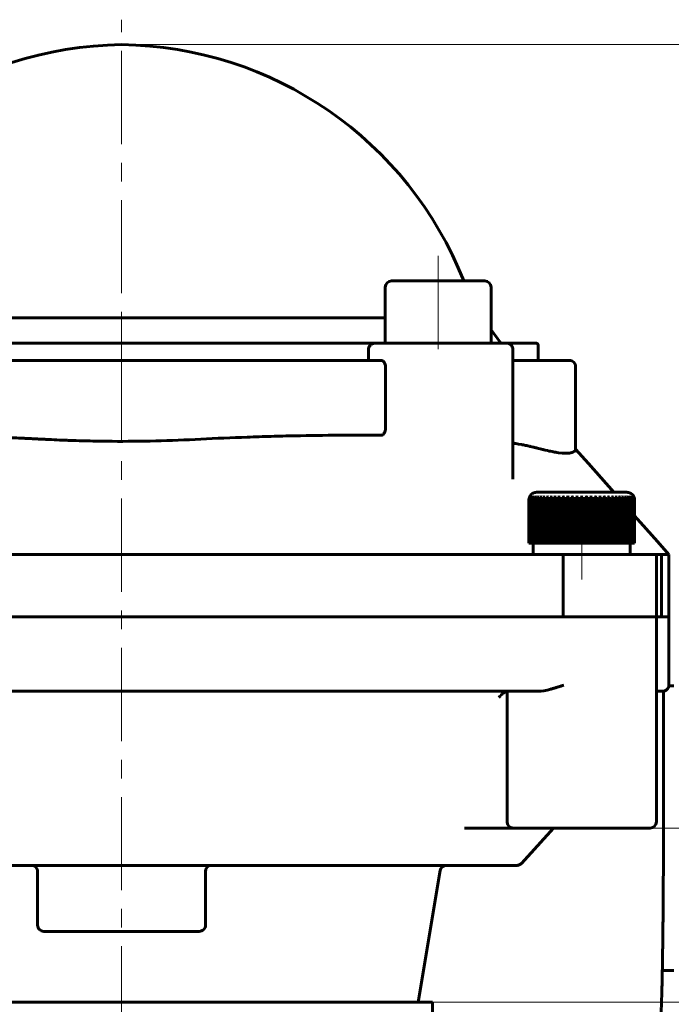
# Model space of a CAD drawing. Header units: millimetres. Extents: x 0 to 841, y 0 to 594.
# Tile 15 of 17: x 537 to 589, y 275 to 354. Entities that reach past the tile are written whole.
import ezdxf

# ---------------------------------------------------------------- set-up
doc = ezdxf.new("R2010")
doc.units = ezdxf.units.MM
for name, pattern in [('K5LT_AXLED', [12, 7.5, -1.5, 1.5, -1.5]), ('K5LT_BASIC', [0]), ('K5LT_THIN', [0])]:
    doc.linetypes.add(name, pattern=pattern)
doc.layers.add('Системный слой', color=7, linetype='Continuous')
doc.layers.add('Системный слой (1)', color=251, linetype='Continuous', true_color=0x6c6c6c)
doc.styles.add('KDIMTEXTSTYLE', font='txt', dxfattribs={"width": 0.96, "oblique": 15, "height": 5})
doc.styles.add('KTEXTSTYLE', font='txt', dxfattribs={"width": 0.96, "height": 5})
doc.dimstyles.new('KDIMSTYLE (1.00)', dxfattribs={"dimtxt": 5, "dimasz": 1, "dimexe": 2, "dimexo": 0, "dimgap": 1, "dimtad": 1, "dimtxsty": 'KDIMTEXTSTYLE', "dimsah": 1, "dimcen": 0, "dimdle": 1, "dimadec": 0, "dimazin": 0, "dimtfac": 0.667, "dimtmove": 0, "dimatfit": 3, "dimfxl": 1, "dimtvp": 1, "dimtolj": 1, "dimtzin": 0, "dimarcsym": 0})

# ---------------------------------------------------------------- blocks, each defined once
blk = doc.blocks.new('U83')
at = {"layer": 'Системный слой (1)', "color": 143, "linetype": 'K5LT_BASIC', "lineweight": 60, "true_color": 0x33acca}
for p, q in [((574.193, 289.206), (574.192, 289.206)), ((574.192, 289.206), (574.192, 289.206)), ((574.194, 289.206), (574.193, 289.206))]:
    blk.add_line(p, q, dxfattribs=at)
blk = doc.blocks.new('U84')
at = {"layer": 'Системный слой (1)', "color": 143, "linetype": 'K5LT_BASIC', "lineweight": 60, "true_color": 0x33acca}
for p, q in [((575.969, 300.044), (575.964, 300.041)), ((575.971, 300.046), (575.969, 300.044)), ((575.972, 300.047), (575.971, 300.046)), ((575.973, 300.047), (575.972, 300.047)), ((575.986, 300.056), (575.973, 300.047)), ((575.993, 300.062), (575.986, 300.056)), ((575.997, 300.065), (575.993, 300.062)), ((575.999, 300.066), (575.997, 300.065)), ((576, 300.067), (575.999, 300.066)), ((576.028, 300.086), (576, 300.067)), ((576.043, 300.095), (576.028, 300.086)), ((576.05, 300.099), (576.043, 300.095)), ((576.053, 300.102), (576.05, 300.099)), ((576.055, 300.103), (576.053, 300.102)), ((576.072, 300.113), (576.055, 300.103)), ((576.117, 300.138), (576.072, 300.113)), ((576.139, 300.149), (576.117, 300.138)), ((576.15, 300.155), (576.139, 300.149)), ((576.155, 300.157), (576.15, 300.155)), ((576.158, 300.158), (576.155, 300.157)), ((576.297, 300.203), (576.158, 300.158)), ((575.7, 299.791), (575.633, 299.706)), ((575.74, 299.836), (575.7, 299.791)), ((575.757, 299.855), (575.74, 299.836)), ((575.765, 299.864), (575.757, 299.855)), ((575.769, 299.867), (575.765, 299.864)), ((575.771, 299.869), (575.769, 299.867)), ((575.772, 299.87), (575.771, 299.869)), ((575.773, 299.871), (575.772, 299.87)), ((575.774, 299.872), (575.773, 299.871)), ((575.775, 299.873), (575.774, 299.872)), ((575.776, 299.874), (575.775, 299.874)), ((575.775, 299.874), (575.775, 299.873)), ((575.777, 299.875), (575.776, 299.875)), ((575.776, 299.875), (575.776, 299.875)), ((575.776, 299.875), (575.776, 299.875)), ((575.776, 299.875), (575.776, 299.874)), ((575.776, 299.874), (575.776, 299.874)), ((575.778, 299.876), (575.777, 299.876)), ((575.777, 299.876), (575.777, 299.875)), ((575.779, 299.878), (575.778, 299.877)), ((575.778, 299.877), (575.778, 299.877)), ((575.778, 299.877), (575.778, 299.876)), ((575.782, 299.88), (575.779, 299.878)), ((575.783, 299.882), (575.782, 299.88)), ((575.784, 299.883), (575.783, 299.882)), ((575.783, 299.882), (575.783, 299.882)), ((575.788, 299.886), (575.784, 299.883)), ((575.791, 299.89), (575.788, 299.886)), ((575.793, 299.892), (575.791, 299.89)), ((575.794, 299.893), (575.793, 299.892)), ((575.795, 299.894), (575.794, 299.893)), ((575.805, 299.903), (575.795, 299.894)), ((575.811, 299.91), (575.805, 299.903)), ((575.814, 299.913), (575.811, 299.91)), ((575.816, 299.914), (575.814, 299.913)), ((575.817, 299.915), (575.816, 299.914)), ((575.839, 299.936), (575.817, 299.915)), ((575.85, 299.946), (575.839, 299.936)), ((575.856, 299.952), (575.85, 299.946)), ((575.859, 299.954), (575.856, 299.952)), ((575.86, 299.955), (575.859, 299.954)), ((575.88, 299.973), (575.86, 299.955)), ((575.913, 300.001), (575.88, 299.973)), ((575.929, 300.013), (575.913, 300.001)), ((575.937, 300.02), (575.929, 300.013)), ((575.941, 300.023), (575.937, 300.02)), ((575.943, 300.024), (575.941, 300.023)), ((575.944, 300.025), (575.943, 300.024)), ((575.946, 300.027), (575.944, 300.025)), ((575.948, 300.029), (575.946, 300.027)), ((575.95, 300.03), (575.948, 300.029)), ((575.951, 300.031), (575.95, 300.03)), ((575.952, 300.032), (575.951, 300.031)), ((575.953, 300.032), (575.952, 300.032)), ((575.954, 300.033), (575.953, 300.033)), ((575.953, 300.033), (575.953, 300.032)), ((575.953, 300.032), (575.953, 300.032)), ((575.956, 300.034), (575.954, 300.033)), ((575.954, 300.033), (575.954, 300.033)), ((575.957, 300.036), (575.956, 300.034)), ((575.958, 300.036), (575.957, 300.036)), ((575.959, 300.036), (575.958, 300.036)), ((575.964, 300.041), (575.959, 300.036))]:
    blk.add_line(p, q, dxfattribs=at)
blk = doc.blocks.new('U88')
at = {"layer": 'Системный слой (1)', "color": 143, "linetype": 'K5LT_BASIC', "lineweight": 60, "true_color": 0x33acca}
for p, q in [((576.753, 320.158), (576.771, 320.156)), ((576.771, 320.156), (576.779, 320.155)), ((576.779, 320.155), (576.784, 320.154)), ((576.784, 320.154), (576.786, 320.154)), ((576.786, 320.154), (576.787, 320.154)), ((576.787, 320.154), (576.789, 320.153)), ((576.789, 320.153), (576.792, 320.153)), ((576.792, 320.153), (576.799, 320.152)), ((576.799, 320.152), (576.812, 320.15)), ((576.812, 320.15), (576.839, 320.146)), ((576.839, 320.146), (576.892, 320.137)), ((576.892, 320.137), (576.997, 320.12)), ((576.997, 320.12), (577.202, 320.085)), ((577.202, 320.085), (577.461, 320.039)), ((577.461, 320.039), (577.471, 320.037)), ((577.471, 320.037), (577.491, 320.033)), ((577.491, 320.033), (577.532, 320.026)), ((577.532, 320.026), (577.611, 320.011)), ((577.611, 320.011), (577.767, 319.98)), ((577.767, 319.98), (577.773, 319.979)), ((577.773, 319.979), (577.78, 319.977)), ((577.78, 319.977), (577.793, 319.975)), ((577.793, 319.975), (577.819, 319.969)), ((577.819, 319.969), (577.87, 319.959)), ((577.87, 319.959), (577.972, 319.937)), ((577.972, 319.937), (578.062, 319.917)), ((578.062, 319.917), (578.063, 319.917)), ((578.063, 319.917), (578.064, 319.917)), ((578.064, 319.917), (578.065, 319.917)), ((578.065, 319.917), (578.065, 319.917)), ((578.065, 319.917), (578.066, 319.916)), ((578.066, 319.916), (578.067, 319.916)), ((578.067, 319.916), (578.067, 319.916)), ((578.067, 319.916), (578.069, 319.916)), ((578.069, 319.916), (578.071, 319.915)), ((578.071, 319.915), (578.076, 319.914)), ((578.076, 319.914), (578.086, 319.912)), ((578.086, 319.912), (578.108, 319.907)), ((578.108, 319.907), (578.161, 319.895)), ((578.161, 319.895), (578.285, 319.866)), ((578.285, 319.866), (578.29, 319.865)), ((578.29, 319.865), (578.299, 319.862)), ((578.299, 319.862), (578.318, 319.858)), ((578.318, 319.858), (578.358, 319.848)), ((578.358, 319.848), (578.445, 319.827)), ((578.445, 319.827), (578.451, 319.826)), ((578.451, 319.826), (578.454, 319.825)), ((578.454, 319.825), (578.46, 319.823)), ((578.46, 319.823), (578.472, 319.82)), ((578.472, 319.82), (578.497, 319.814)), ((578.497, 319.814), (578.547, 319.802)), ((578.547, 319.802), (578.549, 319.801)), ((578.549, 319.801), (578.553, 319.8)), ((578.553, 319.8), (578.559, 319.799)), ((578.559, 319.799), (578.573, 319.795)), ((578.573, 319.795), (578.599, 319.789)), ((578.599, 319.789), (578.6, 319.788)), ((578.6, 319.788), (578.602, 319.788)), ((578.602, 319.788), (578.607, 319.787)), ((578.607, 319.787), (578.617, 319.784)), ((578.617, 319.784), (578.637, 319.779)), ((578.637, 319.779), (578.645, 319.777)), ((578.645, 319.777), (578.646, 319.777)), ((578.646, 319.777), (578.648, 319.776)), ((578.648, 319.776), (578.649, 319.776)), ((578.649, 319.776), (578.65, 319.776)), ((578.65, 319.776), (578.651, 319.775)), ((578.651, 319.775), (578.653, 319.775)), ((578.653, 319.775), (578.655, 319.775)), ((578.655, 319.775), (578.657, 319.774)), ((578.657, 319.774), (578.663, 319.772)), ((578.663, 319.772), (578.674, 319.77)), ((578.674, 319.77), (578.696, 319.764)), ((578.696, 319.764), (578.74, 319.753)), ((578.74, 319.753), (578.822, 319.732)), ((578.822, 319.732), (578.96, 319.697)), ((578.96, 319.697), (578.964, 319.696)), ((578.964, 319.696), (578.972, 319.694)), ((578.972, 319.694), (578.988, 319.69)), ((578.988, 319.69), (579.02, 319.682)), ((579.02, 319.682), (579.081, 319.666)), ((579.081, 319.666), (579.083, 319.666)), ((579.083, 319.666), (579.085, 319.665)), ((579.085, 319.665), (579.089, 319.664)), ((579.089, 319.664), (579.096, 319.663)), ((579.096, 319.663), (579.111, 319.659)), ((579.111, 319.659), (579.138, 319.652)), ((579.138, 319.652), (579.139, 319.652)), ((579.139, 319.652), (579.141, 319.652)), ((579.141, 319.652), (579.145, 319.651)), ((579.145, 319.651), (579.152, 319.649)), ((579.152, 319.649), (579.164, 319.646)), ((579.164, 319.646), (579.165, 319.646)), ((579.165, 319.646), (579.166, 319.645)), ((579.166, 319.645), (579.168, 319.645)), ((579.168, 319.645), (579.173, 319.644)), ((579.173, 319.644), (579.182, 319.641)), ((579.182, 319.641), (579.183, 319.641)), ((579.183, 319.641), (579.183, 319.641)), ((579.183, 319.641), (579.184, 319.641)), ((579.184, 319.641), (579.184, 319.641)), ((579.184, 319.641), (579.185, 319.641)), ((579.185, 319.641), (579.185, 319.641)), ((579.185, 319.641), (579.186, 319.641)), ((579.186, 319.641), (579.187, 319.64)), ((579.187, 319.64), (579.189, 319.64)), ((579.189, 319.64), (579.191, 319.639)), ((579.191, 319.639), (579.194, 319.639)), ((579.194, 319.639), (579.2, 319.637)), ((579.2, 319.637), (579.211, 319.635)), ((579.211, 319.635), (579.233, 319.629)), ((579.233, 319.629), (579.277, 319.619)), ((579.277, 319.619), (579.364, 319.598)), ((579.364, 319.598), (579.531, 319.56)), ((579.531, 319.56), (579.686, 319.526)), ((579.686, 319.526), (579.693, 319.525)), ((579.693, 319.525), (579.708, 319.522)), ((579.708, 319.522), (579.737, 319.515)), ((579.737, 319.515), (579.794, 319.504)), ((579.794, 319.504), (579.906, 319.481)), ((579.906, 319.481), (579.91, 319.48)), ((579.91, 319.48), (579.915, 319.479)), ((579.915, 319.479), (579.924, 319.478)), ((579.924, 319.478), (579.941, 319.474)), ((579.941, 319.474), (579.976, 319.467)), ((579.976, 319.467), (580.044, 319.454)), ((580.044, 319.454), (580.093, 319.446)), ((580.093, 319.446), (580.095, 319.445)), ((580.095, 319.445), (580.099, 319.444)), ((580.099, 319.444), (580.101, 319.444)), ((580.101, 319.444), (580.102, 319.444)), ((580.102, 319.444), (580.102, 319.444)), ((580.102, 319.444), (580.103, 319.444)), ((580.103, 319.444), (580.104, 319.444)), ((580.104, 319.444), (580.105, 319.443)), ((580.105, 319.443), (580.107, 319.443)), ((580.107, 319.443), (580.11, 319.443)), ((580.11, 319.443), (580.114, 319.442)), ((580.114, 319.442), (580.12, 319.441)), ((580.12, 319.441), (580.123, 319.44)), ((580.123, 319.44), (580.128, 319.439)), ((580.128, 319.439), (580.139, 319.437)), ((580.139, 319.437), (580.16, 319.434)), ((580.16, 319.434), (580.201, 319.427)), ((580.201, 319.427), (580.281, 319.413)), ((580.281, 319.413), (580.437, 319.39)), ((580.437, 319.39), (580.721, 319.358)), ((580.721, 319.358), (580.861, 319.348)), ((580.861, 319.348), (580.871, 319.347)), ((580.871, 319.347), (580.89, 319.346)), ((580.89, 319.346), (580.928, 319.345)), ((580.928, 319.345), (581.001, 319.343)), ((581.001, 319.343), (581.137, 319.345)), ((581.137, 319.345), (581.148, 319.345)), ((581.148, 319.345), (581.152, 319.345)), ((581.152, 319.345), (581.16, 319.346)), ((581.16, 319.346), (581.176, 319.346)), ((581.176, 319.346), (581.208, 319.349)), ((581.208, 319.349), (581.269, 319.354)), ((581.269, 319.354), (581.271, 319.354)), ((581.271, 319.354), (581.274, 319.355)), ((581.274, 319.355), (581.279, 319.355)), ((581.279, 319.355), (581.288, 319.356)), ((581.288, 319.356), (581.308, 319.359)), ((581.308, 319.359), (581.345, 319.365)), ((581.345, 319.365), (581.374, 319.37)), ((581.374, 319.37), (581.375, 319.37)), ((581.375, 319.37), (581.376, 319.37)), ((581.376, 319.37), (581.376, 319.37)), ((581.376, 319.37), (581.377, 319.37)), ((581.377, 319.37), (581.377, 319.37)), ((581.377, 319.37), (581.377, 319.37)), ((581.377, 319.37), (581.378, 319.37)), ((581.378, 319.37), (581.379, 319.371)), ((581.379, 319.371), (581.38, 319.371)), ((581.38, 319.371), (581.381, 319.371)), ((581.381, 319.371), (581.382, 319.371)), ((581.382, 319.371), (581.383, 319.371)), ((581.383, 319.371), (581.385, 319.372)), ((581.385, 319.372), (581.389, 319.373)), ((581.389, 319.373), (581.398, 319.375)), ((581.398, 319.375), (581.415, 319.378)), ((581.415, 319.378), (581.45, 319.387)), ((581.45, 319.387), (581.473, 319.394)), ((581.473, 319.394), (581.475, 319.394)), ((581.475, 319.394), (581.478, 319.395)), ((581.478, 319.395), (581.484, 319.397)), ((581.484, 319.397), (581.497, 319.401)), ((581.497, 319.401), (581.519, 319.409)), ((581.519, 319.409), (581.52, 319.409)), ((581.52, 319.409), (581.522, 319.409)), ((581.522, 319.409), (581.525, 319.411)), ((581.525, 319.411), (581.532, 319.413)), ((581.532, 319.413), (581.542, 319.417)), ((581.542, 319.417), (581.542, 319.417)), ((581.542, 319.417), (581.543, 319.417)), ((581.543, 319.417), (581.545, 319.418)), ((581.545, 319.418), (581.549, 319.42)), ((581.549, 319.42), (581.553, 319.421)), ((581.553, 319.421), (581.554, 319.422)), ((581.553, 319.421), (581.553, 319.421)), ((581.554, 319.422), (581.556, 319.422)), ((581.556, 319.422), (581.559, 319.424)), ((581.559, 319.424), (581.563, 319.425)), ((581.563, 319.425), (581.564, 319.426)), ((581.564, 319.426), (581.564, 319.426)), ((581.564, 319.426), (581.564, 319.426)), ((581.564, 319.426), (581.564, 319.426)), ((581.564, 319.426), (581.564, 319.426)), ((581.564, 319.426), (581.564, 319.426)), ((581.564, 319.426), (581.565, 319.426)), ((581.565, 319.426), (581.567, 319.427)), ((581.565, 319.426), (581.565, 319.426)), ((581.567, 319.427), (581.57, 319.428)), ((581.57, 319.428), (581.579, 319.432)), ((581.579, 319.432), (581.605, 319.444)), ((581.605, 319.444), (581.611, 319.447)), ((581.611, 319.447), (581.612, 319.448)), ((581.612, 319.448), (581.614, 319.449)), ((581.614, 319.449), (581.619, 319.451)), ((581.619, 319.451), (581.629, 319.456)), ((581.629, 319.456), (581.65, 319.467)), ((581.65, 319.467), (581.651, 319.468)), ((581.65, 319.467), (581.65, 319.467)), ((581.651, 319.468), (581.652, 319.469)), ((581.652, 319.469), (581.655, 319.47)), ((581.655, 319.47), (581.661, 319.474)), ((581.661, 319.474), (581.672, 319.48)), ((581.672, 319.48), (581.673, 319.481)), ((581.672, 319.48), (581.672, 319.48)), ((581.673, 319.481), (581.675, 319.482)), ((581.675, 319.482), (581.679, 319.484)), ((581.679, 319.484), (581.683, 319.487)), ((581.683, 319.487), (581.684, 319.488)), ((581.683, 319.487), (581.683, 319.487)), ((581.684, 319.488), (581.685, 319.488)), ((581.685, 319.488), (581.687, 319.49)), ((581.687, 319.49), (581.689, 319.491)), ((581.689, 319.491), (581.69, 319.492)), ((581.689, 319.491), (581.689, 319.491)), ((581.689, 319.491), (581.689, 319.491)), ((581.69, 319.492), (581.692, 319.493)), ((581.692, 319.493), (581.694, 319.494)), ((581.694, 319.494), (581.694, 319.494)), ((581.694, 319.494), (581.694, 319.494)), ((581.694, 319.494), (581.694, 319.494)), ((581.694, 319.494), (581.694, 319.494)), ((581.694, 319.494), (581.695, 319.494)), ((581.695, 319.494), (581.695, 319.495)), ((581.695, 319.495), (581.696, 319.495)), ((581.696, 319.495), (581.697, 319.496)), ((581.697, 319.496), (581.699, 319.497)), ((581.699, 319.497), (581.704, 319.501)), ((581.704, 319.501), (581.713, 319.507)), ((581.713, 319.507), (581.731, 319.521)), ((581.731, 319.521), (581.762, 319.551)), ((581.762, 319.551), (581.767, 319.557)), ((581.767, 319.557), (581.768, 319.558)), ((581.768, 319.558), (581.769, 319.561)), ((581.769, 319.561), (581.773, 319.565)), ((581.773, 319.565), (581.779, 319.575)), ((581.779, 319.575), (581.789, 319.594)), ((581.789, 319.594), (581.789, 319.595)), ((581.789, 319.595), (581.79, 319.595)), ((581.79, 319.597), (581.792, 319.601)), ((581.79, 319.595), (581.79, 319.597)), ((581.792, 319.601), (581.794, 319.608)), ((581.794, 319.608), (581.795, 319.614)), ((581.795, 319.615), (581.796, 319.616)), ((581.795, 319.614), (581.795, 319.615)), ((581.796, 319.62), (581.797, 319.625)), ((581.796, 319.617), (581.796, 319.62)), ((581.796, 319.616), (581.796, 319.617)), ((581.797, 319.632), (581.797, 319.634)), ((581.797, 319.631), (581.797, 319.632)), ((581.797, 319.63), (581.797, 319.631)), ((581.797, 319.631), (581.797, 319.631)), ((581.797, 319.628), (581.797, 319.63)), ((581.797, 319.63), (581.797, 319.63)), ((581.797, 319.626), (581.797, 319.628)), ((581.797, 319.625), (581.797, 319.626)), ((581.797, 319.625), (581.797, 319.625)), ((581.797, 319.625), (581.797, 319.625))]:
    blk.add_line(p, q, dxfattribs=at)
blk = doc.blocks.new('U92')
at = {"layer": 'Системный слой (1)', "color": 143, "linetype": 'K5LT_BASIC', "lineweight": 60, "true_color": 0x33acca}
for p, q in [((582.828, 318.512), (581.797, 319.677)), ((583.848, 317.358), (582.828, 318.512)), ((584.868, 316.206), (583.848, 317.358)), ((587.464, 313.275), (586.547, 314.31)), ((588.38, 312.241), (587.464, 313.275)), ((589.297, 311.206), (588.38, 312.241))]:
    blk.add_line(p, q, dxfattribs=at)
blk = doc.blocks.new('U93')
at = {"layer": 'Системный слой (1)', "color": 143, "linetype": 'K5LT_BASIC', "lineweight": 60, "true_color": 0x33acca}
for p, q in [((511.997, 328.206), (515.592, 328.206)), ((524.092, 328.206), (565.765, 328.206)), ((576.253, 328.206), (578.597, 328.206))]:
    blk.add_line(p, q, dxfattribs=at)
blk = doc.blocks.new('U94')
at = {"layer": 'Системный слой (1)', "color": 143, "linetype": 'K5LT_BASIC', "lineweight": 60, "true_color": 0x33acca}
for p, q in [((515.17, 328.206), (511.997, 328.206)), ((521.383, 328.206), (520.431, 328.206)), ((565.765, 328.206), (521.492, 328.206)), ((578.597, 328.206), (576.253, 328.206))]:
    blk.add_line(p, q, dxfattribs=at)
blk = doc.blocks.new('D6')
at = {"layer": 'Системный слой (1)'}
for points in [[(645.133, 347.206), (644.475, 352.206), (643.816, 347.206), (644.475, 347.706)], [(644.475, 275.206), (645.133, 280.206), (644.475, 279.706), (643.816, 280.206)]]:
    blk.add_hatch(color=7, dxfattribs=at).paths.add_polyline_path(points)
at = {"layer": 'Системный слой (1)', "color": 7, "linetype": 'K5LT_THIN', "lineweight": 18, "true_color": 0xffffff}
for p, q in [((545.297, 352.206), (646.475, 352.206)), ((643.816, 347.206), (644.475, 352.206)), ((644.475, 352.206), (645.133, 347.206)), ((644.475, 275.206), (644.475, 352.206)), ((644.475, 347.706), (643.816, 347.206)), ((645.133, 347.206), (644.475, 347.706)), ((644.475, 275.206), (643.816, 280.206)), ((643.816, 280.206), (644.475, 279.706)), ((644.475, 279.706), (645.133, 280.206)), ((645.133, 280.206), (644.475, 275.206)), ((570.297, 275.206), (646.475, 275.206))]:
    blk.add_line(p, q, dxfattribs=at)
blk.add_wipeout([(643.475, 309.621), (636.093, 309.621), (636.093, 317.464), (643.475, 317.464)]).dxf.layer = 'Системный слой (1)'
at = {"layer": 'Системный слой (1)', "color": 7, "insert": (636.887, 309.621), "char_height": 5, "attachment_point": 1, "rotation": 90, "style": 'KTEXTSTYLE'}
blk.add_mtext('\\fArial|b0|c204|p34;\\H5.0;\\W1.000;\\Q15;\\fGOST Type AU|b0|i0|c204|p34;\\Q15;\\W0.960;77', dxfattribs=at)
blk = doc.blocks.new('KDIMARROW_01')
at = {"layer": 'Системный слой'}
blk.add_hatch(color=0, dxfattribs=at).paths.add_polyline_path([(-5, -0.658), (0, 0), (-5, 0.658), (-4.5, 0)])
at = {"layer": 'Системный слой', "color": 0, "linetype": 'K5LT_THIN', "lineweight": 18}
for p, q in [((-4.5, 0), (-5, 0.658)), ((-5, 0.658), (0, 0)), ((0, 0), (-5, -0.658)), ((-5, -0.658), (-4.5, 0))]:
    blk.add_line(p, q, dxfattribs=at)
at = {"layer": 'Системный слой (1)', "color": 0, "linetype": 'K5LT_THIN', "lineweight": 18}
blk.add_line((318.819, 471.124), (317.819, 471.124), dxfattribs=at)

msp = doc.modelspace()

# ---------------------------------------------------------------- linework, layer by layer
at = {"layer": 'Системный слой (1)', "color": 30, "linetype": 'K5LT_AXLED', "lineweight": 18, "true_color": 0xff8000}
for p, q in [((545.297, 272.206), (545.297, 354.206)), ((570.753, 335.206), (570.753, 326.206)), ((545.297, 322.206), (545.297, 330.286)), ((582.297, 309.206), (582.297, 314.106)), ((575.697, 289.206), (594.697, 289.206))]:
    msp.add_line(p, q, dxfattribs=at)
at = {"layer": 'Системный слой (1)', "color": 143, "linetype": 'K5LT_BASIC', "lineweight": 60, "true_color": 0x33acca}
for p, q in [((566.503, 332.706), (566.503, 328.206)), ((574.503, 333.206), (567.003, 333.206)), ((575.003, 332.706), (575.003, 328.206)), ((566.503, 330.244), (524.092, 330.244)), ((575.003, 329.265), (575.737, 328.286)), ((576.253, 328.206), (565.765, 328.206)), ((576.253, 328.206), (565.765, 328.206)), ((575.003, 328.206), (576.253, 328.206)), ((578.797, 328.006), (578.797, 326.806)), ((565.15, 327.706), (565.15, 326.806)), ((576.753, 317.254), (576.753, 327.706)), ((524.423, 326.806), (566.172, 326.806)), ((566.513, 326.306), (566.513, 321.371)), ((576.753, 326.806), (581.297, 326.806)), ((581.797, 319.634), (581.797, 326.306)), ((576.753, 317.254), (576.753, 317.257)), ((576.753, 317.254), (576.753, 317.254)), ((576.753, 317.254), (576.753, 317.254)), ((585.922, 316.206), (578.672, 316.206)), ((578.047, 312.106), (578.047, 315.581)), ((578.048, 312.106), (578.048, 315.581)), ((578.057, 315.581), (578.057, 312.106)), ((578.074, 312.106), (578.074, 315.581)), ((578.098, 315.826), (578.098, 315.803)), ((578.1, 315.581), (578.1, 312.106)), ((578.123, 315.826), (578.123, 315.748)), ((578.133, 312.106), (578.133, 315.581)), ((578.177, 315.581), (578.177, 312.106)), ((578.182, 315.826), (578.182, 315.654)), ((578.226, 312.106), (578.226, 315.581)), ((578.273, 315.826), (578.273, 312.106)), ((578.287, 315.581), (578.287, 312.106)), ((578.351, 312.106), (578.351, 315.581)), ((578.397, 315.826), (578.397, 312.106)), ((578.43, 315.581), (578.43, 312.106)), ((578.508, 312.106), (578.508, 315.581)), ((578.552, 315.826), (578.552, 312.106)), ((578.603, 315.581), (578.603, 312.106)), ((578.696, 312.106), (578.696, 315.581)), ((578.738, 315.826), (578.738, 312.106)), ((578.806, 315.581), (578.806, 312.106)), ((578.913, 312.106), (578.913, 315.581)), ((578.952, 315.826), (578.952, 312.106)), ((579.038, 315.581), (579.038, 312.106)), ((579.157, 312.106), (579.157, 315.581)), ((579.193, 315.826), (579.193, 312.106)), ((579.295, 315.581), (579.295, 312.106)), ((579.427, 312.106), (579.427, 315.581)), ((579.459, 315.826), (579.459, 312.106)), ((579.577, 315.581), (579.577, 312.106)), ((579.719, 312.106), (579.719, 315.581)), ((579.748, 315.826), (579.748, 312.106)), ((579.881, 315.581), (579.881, 312.106)), ((580.032, 312.106), (580.032, 315.581)), ((580.058, 315.826), (580.058, 312.106)), ((580.204, 315.581), (580.204, 312.106)), ((580.364, 312.106), (580.364, 315.581)), ((580.385, 315.826), (580.385, 312.106)), ((580.544, 315.581), (580.544, 312.106)), ((580.711, 312.106), (580.711, 315.581)), ((580.728, 315.826), (580.728, 312.106)), ((580.898, 315.581), (580.898, 312.106)), ((581.071, 312.106), (581.071, 315.581)), ((581.084, 315.826), (581.084, 312.106)), ((581.263, 315.581), (581.263, 312.106)), ((581.44, 312.106), (581.44, 315.581)), ((581.449, 315.826), (581.449, 312.106)), ((581.637, 315.581), (581.637, 312.106)), ((581.817, 312.106), (581.817, 315.581)), ((581.821, 315.826), (581.821, 312.106)), ((582.016, 315.581), (582.016, 312.106)), ((582.197, 315.581), (582.197, 315.826)), ((582.197, 312.106), (582.197, 315.581)), ((582.397, 315.826), (582.397, 315.581)), ((582.397, 315.581), (582.397, 312.106)), ((582.579, 312.106), (582.579, 315.581)), ((582.773, 315.826), (582.773, 312.106)), ((582.778, 315.581), (582.778, 312.106)), ((582.958, 312.106), (582.958, 315.581)), ((583.145, 315.826), (583.145, 312.106)), ((583.154, 315.581), (583.154, 312.106)), ((583.331, 312.106), (583.331, 315.581)), ((583.511, 315.826), (583.511, 312.106)), ((583.524, 315.581), (583.524, 312.106)), ((583.697, 312.106), (583.697, 315.581)), ((583.866, 315.826), (583.866, 312.106)), ((583.884, 315.581), (583.884, 312.106)), ((584.051, 312.106), (584.051, 315.581)), ((584.209, 315.826), (584.209, 312.106)), ((584.231, 315.581), (584.231, 312.106)), ((584.391, 312.106), (584.391, 315.581)), ((584.537, 315.826), (584.537, 312.106)), ((584.562, 315.581), (584.562, 312.106)), ((584.714, 312.106), (584.714, 315.581)), ((584.846, 315.826), (584.846, 312.106)), ((584.876, 315.581), (584.876, 312.106)), ((585.018, 312.106), (585.018, 315.581)), ((585.135, 315.826), (585.135, 312.106)), ((585.168, 315.581), (585.168, 312.106)), ((585.299, 312.106), (585.299, 315.581)), ((585.401, 315.826), (585.401, 312.106)), ((585.437, 315.581), (585.437, 312.106)), ((585.557, 312.106), (585.557, 315.581)), ((585.642, 315.826), (585.642, 312.106)), ((585.682, 315.581), (585.682, 312.106)), ((585.788, 312.106), (585.788, 315.581)), ((585.857, 315.826), (585.857, 312.106)), ((585.898, 315.581), (585.898, 312.106)), ((585.991, 312.106), (585.991, 315.581)), ((586.042, 315.826), (586.042, 312.106)), ((586.086, 315.581), (586.086, 312.106)), ((586.165, 312.106), (586.165, 315.581)), ((586.198, 315.826), (586.198, 312.106)), ((586.244, 315.581), (586.244, 312.106)), ((586.307, 312.106), (586.307, 315.581)), ((586.322, 315.826), (586.322, 312.106)), ((586.369, 315.581), (586.369, 312.106)), ((586.413, 315.826), (586.413, 315.654)), ((586.417, 312.106), (586.417, 315.581)), ((586.462, 315.581), (586.462, 312.106)), ((586.472, 315.826), (586.472, 315.748)), ((586.494, 312.106), (586.494, 315.581)), ((586.496, 315.826), (586.496, 315.804)), ((586.521, 315.581), (586.521, 312.106)), ((586.537, 312.106), (586.537, 315.581)), ((586.546, 315.581), (586.546, 312.106)), ((586.547, 312.106), (586.547, 315.581)), ((578.047, 312.106), (578.048, 312.106)), ((578.057, 312.106), (578.048, 312.106)), ((578.057, 312.106), (578.074, 312.106)), ((578.1, 312.106), (578.074, 312.106)), ((578.1, 312.106), (578.133, 312.106)), ((578.177, 312.106), (578.133, 312.106)), ((578.177, 312.106), (578.226, 312.106)), ((578.273, 312.106), (578.226, 312.106)), ((578.287, 312.106), (578.273, 312.106)), ((578.287, 312.106), (578.351, 312.106)), ((578.397, 312.106), (578.351, 312.106)), ((578.43, 312.106), (578.397, 312.106)), ((578.397, 311.206), (578.397, 312.106)), ((578.43, 312.106), (578.508, 312.106)), ((578.552, 312.106), (578.508, 312.106)), ((578.603, 312.106), (578.552, 312.106)), ((578.603, 312.106), (578.696, 312.106)), ((578.738, 312.106), (578.696, 312.106)), ((578.806, 312.106), (578.738, 312.106)), ((578.806, 312.106), (578.913, 312.106)), ((578.952, 312.106), (578.913, 312.106)), ((579.038, 312.106), (578.952, 312.106)), ((579.038, 312.106), (579.157, 312.106)), ((579.193, 312.106), (579.157, 312.106)), ((579.295, 312.106), (579.193, 312.106)), ((579.295, 312.106), (579.427, 312.106)), ((579.459, 312.106), (579.427, 312.106)), ((579.577, 312.106), (579.459, 312.106)), ((579.577, 312.106), (579.719, 312.106)), ((579.748, 312.106), (579.719, 312.106)), ((579.881, 312.106), (579.748, 312.106)), ((579.881, 312.106), (580.032, 312.106)), ((580.058, 312.106), (580.032, 312.106)), ((580.204, 312.106), (580.058, 312.106)), ((580.204, 312.106), (580.364, 312.106)), ((580.385, 312.106), (580.364, 312.106)), ((580.544, 312.106), (580.385, 312.106)), ((580.544, 312.106), (580.711, 312.106)), ((580.728, 312.106), (580.711, 312.106)), ((580.898, 312.106), (580.728, 312.106)), ((580.898, 312.106), (581.071, 312.106)), ((581.084, 312.106), (581.071, 312.106)), ((581.263, 312.106), (581.084, 312.106)), ((581.263, 312.106), (581.44, 312.106)), ((581.449, 312.106), (581.44, 312.106)), ((581.637, 312.106), (581.449, 312.106)), ((581.637, 312.106), (581.817, 312.106)), ((581.821, 312.106), (581.817, 312.106)), ((582.016, 312.106), (581.821, 312.106)), ((582.016, 312.106), (582.197, 312.106)), ((582.397, 312.106), (582.197, 312.106)), ((582.397, 312.106), (582.579, 312.106)), ((582.773, 312.106), (582.579, 312.106)), ((582.778, 312.106), (582.773, 312.106)), ((582.778, 312.106), (582.958, 312.106)), ((583.145, 312.106), (582.958, 312.106)), ((583.154, 312.106), (583.145, 312.106)), ((583.154, 312.106), (583.331, 312.106)), ((583.511, 312.106), (583.331, 312.106)), ((583.524, 312.106), (583.511, 312.106)), ((583.524, 312.106), (583.697, 312.106)), ((583.866, 312.106), (583.697, 312.106)), ((583.884, 312.106), (583.866, 312.106)), ((583.884, 312.106), (584.051, 312.106)), ((584.209, 312.106), (584.051, 312.106)), ((584.231, 312.106), (584.209, 312.106)), ((584.231, 312.106), (584.391, 312.106)), ((584.537, 312.106), (584.391, 312.106)), ((584.562, 312.106), (584.537, 312.106)), ((584.562, 312.106), (584.714, 312.106)), ((584.846, 312.106), (584.714, 312.106)), ((584.876, 312.106), (584.846, 312.106)), ((584.876, 312.106), (585.018, 312.106)), ((585.135, 312.106), (585.018, 312.106)), ((585.168, 312.106), (585.135, 312.106)), ((585.168, 312.106), (585.299, 312.106)), ((585.401, 312.106), (585.299, 312.106)), ((585.437, 312.106), (585.401, 312.106)), ((585.437, 312.106), (585.557, 312.106)), ((585.642, 312.106), (585.557, 312.106)), ((585.682, 312.106), (585.642, 312.106)), ((585.682, 312.106), (585.788, 312.106)), ((585.857, 312.106), (585.788, 312.106)), ((585.898, 312.106), (585.857, 312.106)), ((585.898, 312.106), (585.991, 312.106)), ((586.042, 312.106), (585.991, 312.106)), ((586.086, 312.106), (586.042, 312.106)), ((586.086, 312.106), (586.165, 312.106)), ((586.198, 312.106), (586.165, 312.106)), ((586.197, 311.206), (586.197, 312.106)), ((586.244, 312.106), (586.198, 312.106)), ((586.244, 312.106), (586.307, 312.106)), ((586.322, 312.106), (586.307, 312.106)), ((586.369, 312.106), (586.322, 312.106)), ((586.369, 312.106), (586.417, 312.106)), ((586.462, 312.106), (586.417, 312.106)), ((586.462, 312.106), (586.494, 312.106)), ((586.521, 312.106), (586.494, 312.106)), ((586.521, 312.106), (586.537, 312.106)), ((586.546, 312.106), (586.537, 312.106)), ((586.546, 312.106), (586.547, 312.106)), ((568.601, 311.206), (521.994, 311.206)), ((580.806, 311.206), (568.601, 311.206)), ((580.806, 311.206), (580.853, 311.206)), ((580.806, 306.206), (580.806, 311.206)), ((588.297, 311.206), (580.853, 311.206)), ((588.711, 311.206), (588.297, 311.206)), ((588.297, 311.206), (588.297, 306.206)), ((588.711, 311.206), (588.892, 311.206)), ((588.711, 306.206), (588.711, 311.206)), ((588.892, 311.206), (589.297, 311.206)), ((589.297, 311.206), (589.297, 306.206)), ((568.601, 306.206), (521.994, 306.206)), ((580.806, 306.206), (568.601, 306.206)), ((580.853, 306.206), (580.806, 306.206)), ((580.853, 306.206), (580.806, 306.206)), ((588.297, 306.206), (580.853, 306.206)), ((588.297, 306.206), (580.853, 306.206)), ((588.297, 306.206), (588.297, 289.706)), ((588.711, 306.206), (588.297, 306.206)), ((588.892, 306.206), (588.711, 306.206)), ((588.892, 306.206), (588.711, 306.206)), ((589.297, 306.206), (588.892, 306.206)), ((588.892, 306.206), (589.297, 306.206)), ((589.297, 306.206), (589.297, 300.706)), ((521.003, 300.206), (569.592, 300.206)), ((569.592, 300.206), (521.003, 300.206)), ((569.592, 300.206), (578.813, 300.206)), ((576.297, 300.206), (569.592, 300.206)), ((576.297, 300.206), (576.297, 289.706)), ((588.396, 300.206), (588.297, 300.206)), ((588.797, 300.206), (588.396, 300.206)), ((588.79, 300.206), (588.797, 300.206)), ((588.865, 300.211), (588.865, 289.206)), ((589.295, 300.656), (589.697, 300.656)), ((572.874, 289.206), (576.797, 289.206)), ((576.797, 289.206), (587.797, 289.206)), ((587.797, 289.206), (576.797, 289.206)), ((580.025, 289.206), (577.446, 286.37)), ((588.865, 289.206), (588.865, 289.206)), ((526.986, 286.206), (563.609, 286.206)), ((563.609, 286.206), (574.029, 286.206)), ((574.029, 286.206), (576.77, 286.206)), ((576.77, 286.206), (577.076, 286.206)), ((577.44, 286.37), (577.446, 286.37)), ((577.446, 286.37), (577.446, 286.37)), ((538.547, 281.406), (538.547, 285.706)), ((552.047, 281.406), (552.047, 285.706)), ((569.134, 275.206), (570.905, 285.788)), ((570.904, 285.788), (570.905, 285.788)), ((539.047, 280.906), (541.547, 280.906)), ((541.547, 280.906), (539.047, 280.906)), ((539.047, 280.906), (541.547, 280.906)), ((541.547, 280.906), (549.047, 280.906)), ((549.047, 280.906), (551.547, 280.906)), ((551.547, 280.906), (549.047, 280.906)), ((549.047, 280.906), (551.547, 280.906)), ((588.775, 277.756), (589.697, 277.756)), ((520.297, 275.206), (570.297, 275.206)), ((570.297, 270.206), (570.297, 275.206))]:
    msp.add_line(p, q, dxfattribs=at)
for centre, radius, start, end in [((545.701, 322.209), 30, 90.77131, 158.49539), ((544.894, 322.209), 30, 21.50461, 89.22869), ((567.003, 332.706), 0.5, 90, 180), ((574.503, 332.706), 0.5, 0, 90), ((574.503, 332.706), 0.5, 0, 90), ((575.897, 328.406), 0.2, 216.84978, 270.00279), ((576.253, 327.706), 0.5, 0, 90.0214), ((578.597, 328.006), 0.2, 0, 90.03687), ((581.297, 326.306), 0.5, 0, 90.00007), ((588.797, 300.706), 0.5, 269.99994, 0), ((576.797, 289.706), 0.5, 180, 270), ((587.797, 289.706), 0.5, 270, 0), ((538.047, 285.706), 0.5, 0, 90.00005), ((552.547, 285.706), 0.5, 90, 180), ((571.398, 285.706), 0.5, 90, 170.50398), ((571.398, 285.706), 0.5, 90.0375, 170.50398), ((539.047, 281.406), 0.5, 180, 270.01705), ((551.547, 281.406), 0.5, 269.98234, 0)]:
    msp.add_arc(centre, radius, start, end, dxfattribs=at)
msp.add_ellipse((577.07, 286.706), major_axis=(0, 0.5), ratio=0.999849, start_param=3.141593, end_param=3.974574, dxfattribs=at)
for points, knots in [([(565.15, 327.706), (565.15, 327.773), (565.167, 327.841), (565.218, 327.939), (565.24, 327.97), (565.279, 328.014), (565.3, 328.036), (565.327, 328.059), (565.339, 328.069), (565.348, 328.075), (565.353, 328.079), (565.382, 328.1), (565.411, 328.118), (565.46, 328.142), (565.477, 328.149), (565.504, 328.16), (565.518, 328.165), (565.532, 328.169), (565.541, 328.173), (565.548, 328.175), (565.602, 328.191), (565.673, 328.206), (565.765, 328.206)], [0, 0, 0, 0, 0.25, 0.25, 0.375, 0.375, 0.4375, 0.46875, 0.484375, 0.484375, 0.5, 0.5, 0.625, 0.625, 0.6875, 0.6875, 0.71875, 0.734375, 0.734375, 0.75, 0.75, 1, 1, 1, 1]), ([(566.513, 326.306), (566.513, 326.362), (566.506, 326.423), (566.481, 326.515), (566.47, 326.546), (566.45, 326.59), (566.443, 326.605), (566.431, 326.626), (566.425, 326.636), (566.417, 326.648), (566.414, 326.653), (566.411, 326.657), (566.409, 326.66), (566.406, 326.665), (566.396, 326.679), (566.369, 326.709), (566.359, 326.721), (566.339, 326.739), (566.332, 326.745), (566.32, 326.753), (566.314, 326.758), (566.307, 326.762), (566.303, 326.765), (566.3, 326.767), (566.249, 326.798), (566.205, 326.806), (566.172, 326.806)], [0, 0, 0, 0, 0.25, 0.25, 0.375, 0.375, 0.4375, 0.4375, 0.46875, 0.484375, 0.492188, 0.492188, 0.5, 0.5, 0.625, 0.625, 0.6875, 0.6875, 0.71875, 0.71875, 0.734375, 0.742188, 0.742188, 0.75, 0.75, 1, 1, 1, 1]), ([(524.448, 320.788), (525.435, 320.799), (526.451, 320.802), (528.008, 320.796), (529.025, 320.788), (530.061, 320.773), (530.599, 320.764), (530.631, 320.764), (531.808, 320.743), (532.951, 320.715), (534.657, 320.661), (535.223, 320.642), (536.07, 320.609), (536.631, 320.586), (537.188, 320.561), (537.468, 320.548), (537.471, 320.548), (537.555, 320.544), (537.742, 320.535), (538.179, 320.513), (538.35, 320.505), (538.647, 320.49), (538.855, 320.479), (539.088, 320.467), (539.213, 320.461), (539.218, 320.461), (539.519, 320.446), (540.073, 320.419), (540.62, 320.397), (540.909, 320.386), (540.943, 320.385), (541.582, 320.362), (542.179, 320.344), (543.069, 320.325), (543.586, 320.315), (544.099, 320.309), (544.391, 320.307), (544.465, 320.306), (546.826, 320.291), (549.221, 320.349), (551.673, 320.478)], [0, 0, 0, 0, 0.125, 0.125, 0.1875, 0.246094, 0.246094, 0.25, 0.25, 0.375, 0.375, 0.4375, 0.4375, 0.46875, 0.499756, 0.499756, 0.5, 0.5, 0.53125, 0.53125, 0.546875, 0.546875, 0.554687, 0.562256, 0.562256, 0.5625, 0.5625, 0.59375, 0.621094, 0.621094, 0.625, 0.625, 0.6875, 0.6875, 0.71875, 0.742187, 0.742187, 0.75, 0.75, 1, 1, 1, 1]), ([(551.673, 320.478), (552.896, 320.543), (554.145, 320.598), (556.042, 320.666), (556.678, 320.686), (557.637, 320.713), (558.257, 320.729), (558.878, 320.743), (559.199, 320.749), (559.221, 320.75), (561.634, 320.798), (563.958, 320.811), (566.147, 320.787)], [0, 0, 0, 0, 0.25, 0.25, 0.375, 0.375, 0.4375, 0.496094, 0.496094, 0.5, 0.5, 1, 1, 1, 1]), ([(566.147, 320.787), (566.176, 320.787), (566.203, 320.791), (566.257, 320.809), (566.284, 320.823), (566.331, 320.857), (566.368, 320.892), (566.401, 320.938), (566.418, 320.967), (566.423, 320.975), (566.484, 321.089), (566.513, 321.219), (566.513, 321.371)], [0, 0, 0, 0, 0.125, 0.125, 0.25, 0.25, 0.375, 0.46875, 0.46875, 0.5, 0.5, 1, 1, 1, 1]), ([(580.853, 300.706), (580.73, 300.666), (580.625, 300.632), (580.492, 300.588), (580.453, 300.575), (580.399, 300.558), (580.368, 300.548), (580.34, 300.539), (580.326, 300.535), (580.325, 300.534), (580.225, 300.502), (580.133, 300.474), (580.003, 300.435), (579.925, 300.412), (579.851, 300.391), (579.813, 300.38), (579.81, 300.379), (579.392, 300.263), (579.067, 300.206), (578.813, 300.206)], [0, 0, 0, 0, 0.125, 0.125, 0.1875, 0.1875, 0.21875, 0.246094, 0.246094, 0.25, 0.25, 0.375, 0.375, 0.4375, 0.492187, 0.492187, 0.5, 0.5, 1, 1, 1, 1]), ([(574.192, 289.206), (574.193, 289.206), (574.193, 289.206), (574.194, 289.206), (574.194, 289.206), (574.195, 289.206), (574.196, 289.206), (574.198, 289.206), (574.2, 289.206), (574.201, 289.206)], [0, 0, 0, 0, 0.2, 0.2, 0.4, 0.4, 0.6, 0.6, 1, 1, 1, 1]), ([(588.865, 289.206), (588.865, 288.571), (588.864, 287.943), (588.861, 286.697), (588.859, 286.079), (588.854, 284.819), (588.85, 284.175), (588.841, 282.918), (588.836, 282.309), (588.829, 281.547), (588.827, 281.374), (588.822, 280.926), (588.819, 280.647), (588.81, 279.938), (588.804, 279.514), (588.793, 278.766), (588.788, 278.439), (588.78, 278), (588.778, 277.876), (588.772, 277.576), (588.768, 277.398), (588.759, 276.939), (588.752, 276.665), (588.737, 276.072), (588.729, 275.76), (588.717, 275.386), (588.714, 275.303), (588.707, 275.078), (588.702, 274.942), (588.695, 274.771), (588.694, 274.73), (588.69, 274.649), (588.689, 274.609), (588.685, 274.52), (588.683, 274.472), (588.676, 274.33), (588.672, 274.24), (588.659, 273.993), (588.651, 273.85), (588.632, 273.581), (588.622, 273.464), (588.602, 273.289), (588.593, 273.225), (588.571, 273.126), (588.564, 273.092), (588.532, 273.013), (588.521, 272.987), (588.488, 272.934), (588.473, 272.911), (588.437, 272.869), (588.419, 272.85), (588.38, 272.816), (588.359, 272.8), (588.316, 272.773), (588.294, 272.761), (588.25, 272.741), (588.227, 272.732), (588.181, 272.719), (588.158, 272.714), (588.113, 272.708), (588.09, 272.706), (588.066, 272.706), (588.065, 272.706), (588.064, 272.706)], [0, 0, 0, 0, 1.935252, 1.935252, 3.870504, 3.870504, 5.915291, 5.915291, 7.960079, 7.960079, 8.561644, 8.561644, 9.562034, 9.562034, 11.163988, 11.163988, 12.495925, 12.495925, 13.029398, 13.029398, 13.827862, 13.827862, 15.159798, 15.159798, 16.856763, 16.856763, 17.365464, 17.365464, 18.261361, 18.261361, 18.553728, 18.553728, 18.846094, 18.846094, 19.219469, 19.219469, 19.966217, 19.966217, 21.396387, 21.396387, 23.019492, 23.019492, 24.304481, 24.304481, 24.969242, 24.969242, 25.242302, 25.242302, 25.410764, 25.410764, 25.534931, 25.534931, 25.643117, 25.643117, 25.739505, 25.739505, 25.829087, 25.829087, 25.914111, 25.914111, 25.995791, 25.995791, 25.999958, 25.999958, 25.999958, 25.999958]), ([(577.076, 286.206), (577.098, 286.206), (577.12, 286.207), (577.164, 286.213), (577.186, 286.218), (577.229, 286.229), (577.251, 286.237), (577.292, 286.254), (577.312, 286.264), (577.35, 286.287), (577.369, 286.3), (577.403, 286.327), (577.42, 286.342), (577.439, 286.361), (577.442, 286.366), (577.446, 286.37)], [0, 0, 0, 0, 0.161966, 0.161966, 0.322159, 0.322159, 0.481261, 0.481261, 0.639949, 0.639949, 0.798892, 0.798892, 0.958757, 0.958757, 1, 1, 1, 1])]:
    msp.add_open_spline(points, degree=3, knots=knots, dxfattribs=at)
for points, weights in [([(578.047, 315.581), (578.047, 315.947), (578.306, 316.206), (578.672, 316.206)], [0.99222259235, 0.797566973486, 0.796278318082, 0.988356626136]), ([(585.922, 316.206), (586.289, 316.206), (586.547, 315.947), (586.547, 315.581)], [0.988356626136, 0.796278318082, 0.797566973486, 0.99222259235])]:
    msp.add_rational_spline(points, weights, degree=3, dxfattribs=at)
for points in [[(578.048, 315.581), (578.048, 315.659), (578.064, 315.744), (578.098, 315.826)], [(578.107, 315.826), (578.073, 315.744), (578.057, 315.659), (578.057, 315.581)], [(578.074, 315.581), (578.074, 315.659), (578.089, 315.744), (578.123, 315.826)], [(578.098, 315.826), (578.101, 315.83), (578.104, 315.83), (578.107, 315.826)], [(578.15, 315.826), (578.116, 315.744), (578.1, 315.659), (578.1, 315.581)], [(578.123, 315.826), (578.132, 315.83), (578.141, 315.83), (578.15, 315.826)], [(578.133, 315.581), (578.133, 315.659), (578.148, 315.744), (578.182, 315.826)], [(578.226, 315.826), (578.192, 315.744), (578.177, 315.659), (578.177, 315.581)], [(578.182, 315.826), (578.196, 315.83), (578.211, 315.83), (578.226, 315.826)], [(578.226, 315.581), (578.225, 315.659), (578.24, 315.744), (578.273, 315.826)], [(578.273, 315.826), (578.294, 315.83), (578.314, 315.83), (578.335, 315.826)], [(578.335, 315.826), (578.302, 315.744), (578.288, 315.659), (578.287, 315.581)], [(578.351, 315.581), (578.351, 315.659), (578.365, 315.744), (578.397, 315.826)], [(578.397, 315.826), (578.423, 315.83), (578.45, 315.83), (578.476, 315.826)], [(578.476, 315.826), (578.444, 315.744), (578.43, 315.659), (578.43, 315.581)], [(578.508, 315.581), (578.508, 315.659), (578.522, 315.744), (578.552, 315.826)], [(578.552, 315.826), (578.584, 315.83), (578.616, 315.83), (578.647, 315.826)], [(578.647, 315.826), (578.617, 315.744), (578.603, 315.659), (578.603, 315.581)], [(578.696, 315.581), (578.696, 315.659), (578.709, 315.744), (578.738, 315.826)], [(578.738, 315.826), (578.775, 315.83), (578.811, 315.83), (578.848, 315.826)], [(578.848, 315.826), (578.819, 315.744), (578.807, 315.659), (578.806, 315.581)], [(578.913, 315.581), (578.913, 315.659), (578.925, 315.744), (578.952, 315.826)], [(578.952, 315.826), (578.994, 315.83), (579.035, 315.83), (579.077, 315.826)], [(579.077, 315.826), (579.05, 315.744), (579.038, 315.659), (579.038, 315.581)], [(579.157, 315.581), (579.157, 315.659), (579.168, 315.744), (579.193, 315.826)], [(579.193, 315.826), (579.239, 315.83), (579.285, 315.83), (579.332, 315.826)], [(579.332, 315.826), (579.307, 315.744), (579.296, 315.659), (579.295, 315.581)], [(579.427, 315.581), (579.426, 315.659), (579.436, 315.744), (579.459, 315.826)], [(579.459, 315.826), (579.51, 315.83), (579.56, 315.83), (579.61, 315.826)], [(579.61, 315.826), (579.588, 315.744), (579.577, 315.659), (579.577, 315.581)], [(579.719, 315.581), (579.719, 315.659), (579.728, 315.744), (579.748, 315.826)], [(579.748, 315.826), (579.802, 315.83), (579.856, 315.83), (579.91, 315.826)], [(579.91, 315.826), (579.89, 315.744), (579.881, 315.659), (579.881, 315.581)], [(580.032, 315.581), (580.032, 315.659), (580.04, 315.744), (580.058, 315.826)], [(580.058, 315.826), (580.115, 315.83), (580.172, 315.83), (580.23, 315.826)], [(580.23, 315.826), (580.212, 315.744), (580.204, 315.659), (580.204, 315.581)], [(580.364, 315.581), (580.363, 315.659), (580.37, 315.744), (580.385, 315.826)], [(580.385, 315.826), (580.446, 315.83), (580.506, 315.83), (580.566, 315.826)], [(580.566, 315.826), (580.551, 315.744), (580.544, 315.659), (580.544, 315.581)], [(580.711, 315.581), (580.71, 315.659), (580.716, 315.744), (580.728, 315.826)], [(580.728, 315.826), (580.791, 315.83), (580.853, 315.83), (580.916, 315.826)], [(580.916, 315.826), (580.904, 315.744), (580.898, 315.659), (580.898, 315.581)], [(581.071, 315.581), (581.07, 315.659), (581.074, 315.744), (581.084, 315.826)], [(581.084, 315.826), (581.148, 315.83), (581.212, 315.83), (581.277, 315.826)], [(581.277, 315.826), (581.268, 315.744), (581.264, 315.659), (581.263, 315.581)], [(581.44, 315.581), (581.44, 315.659), (581.443, 315.744), (581.449, 315.826)], [(581.449, 315.826), (581.515, 315.83), (581.58, 315.83), (581.646, 315.826)], [(581.646, 315.826), (581.64, 315.744), (581.637, 315.659), (581.637, 315.581)], [(581.817, 315.581), (581.816, 315.659), (581.818, 315.744), (581.821, 315.826)], [(581.821, 315.826), (581.888, 315.83), (581.954, 315.83), (582.021, 315.826)], [(582.021, 315.826), (582.018, 315.744), (582.016, 315.659), (582.016, 315.581)], [(582.197, 315.826), (582.264, 315.83), (582.33, 315.83), (582.397, 315.826)], [(582.574, 315.826), (582.641, 315.83), (582.707, 315.83), (582.773, 315.826)], [(582.579, 315.581), (582.578, 315.659), (582.577, 315.744), (582.574, 315.826)], [(582.773, 315.826), (582.777, 315.744), (582.778, 315.659), (582.778, 315.581)], [(582.949, 315.826), (583.014, 315.83), (583.08, 315.83), (583.145, 315.826)], [(582.958, 315.581), (582.957, 315.659), (582.954, 315.744), (582.949, 315.826)], [(583.145, 315.826), (583.152, 315.744), (583.155, 315.659), (583.154, 315.581)], [(583.318, 315.826), (583.382, 315.83), (583.447, 315.83), (583.511, 315.826)], [(583.331, 315.581), (583.331, 315.659), (583.327, 315.744), (583.318, 315.826)], [(583.511, 315.826), (583.52, 315.744), (583.524, 315.659), (583.524, 315.581)], [(583.679, 315.826), (583.742, 315.83), (583.804, 315.83), (583.866, 315.826)], [(583.697, 315.581), (583.696, 315.659), (583.691, 315.744), (583.679, 315.826)], [(583.866, 315.826), (583.879, 315.744), (583.884, 315.659), (583.884, 315.581)], [(584.029, 315.826), (584.089, 315.83), (584.149, 315.83), (584.209, 315.826)], [(584.051, 315.581), (584.05, 315.659), (584.044, 315.744), (584.029, 315.826)], [(584.209, 315.826), (584.225, 315.744), (584.231, 315.659), (584.231, 315.581)], [(584.365, 315.826), (584.422, 315.83), (584.48, 315.83), (584.537, 315.826)], [(584.391, 315.581), (584.39, 315.659), (584.383, 315.744), (584.365, 315.826)], [(584.537, 315.826), (584.555, 315.744), (584.563, 315.659), (584.562, 315.581)], [(584.684, 315.826), (584.738, 315.83), (584.792, 315.83), (584.846, 315.826)], [(584.714, 315.581), (584.714, 315.659), (584.705, 315.744), (584.684, 315.826)], [(584.846, 315.826), (584.867, 315.744), (584.876, 315.659), (584.876, 315.581)], [(584.985, 315.826), (585.035, 315.83), (585.085, 315.83), (585.135, 315.826)], [(585.018, 315.581), (585.017, 315.659), (585.007, 315.744), (584.985, 315.826)], [(585.135, 315.826), (585.158, 315.744), (585.168, 315.659), (585.168, 315.581)], [(585.263, 315.826), (585.309, 315.83), (585.355, 315.83), (585.401, 315.826)], [(585.299, 315.581), (585.299, 315.659), (585.288, 315.744), (585.263, 315.826)], [(585.401, 315.826), (585.427, 315.744), (585.438, 315.659), (585.437, 315.581)], [(585.401, 315.826), (585.427, 315.744), (585.438, 315.659), (585.437, 315.581)], [(585.518, 315.826), (585.559, 315.83), (585.601, 315.83), (585.642, 315.826)], [(585.557, 315.581), (585.557, 315.659), (585.545, 315.744), (585.518, 315.826)], [(585.642, 315.826), (585.67, 315.744), (585.682, 315.659), (585.682, 315.581)], [(585.642, 315.826), (585.67, 315.744), (585.682, 315.659), (585.682, 315.581)], [(585.746, 315.826), (585.783, 315.83), (585.82, 315.83), (585.857, 315.826)], [(585.788, 315.581), (585.788, 315.659), (585.775, 315.744), (585.746, 315.826)], [(585.857, 315.826), (585.886, 315.744), (585.899, 315.659), (585.898, 315.581)], [(585.857, 315.826), (585.886, 315.744), (585.899, 315.659), (585.898, 315.581)], [(585.947, 315.826), (585.979, 315.83), (586.011, 315.83), (586.042, 315.826)], [(585.991, 315.581), (585.991, 315.659), (585.978, 315.744), (585.947, 315.826)], [(586.042, 315.826), (586.073, 315.744), (586.086, 315.659), (586.086, 315.581)], [(586.042, 315.826), (586.073, 315.744), (586.086, 315.659), (586.086, 315.581)], [(586.119, 315.826), (586.145, 315.83), (586.171, 315.83), (586.198, 315.826)], [(586.165, 315.581), (586.165, 315.659), (586.151, 315.744), (586.119, 315.826)], [(586.198, 315.826), (586.23, 315.744), (586.244, 315.659), (586.244, 315.581)], [(586.198, 315.826), (586.23, 315.744), (586.244, 315.659), (586.244, 315.581)], [(586.26, 315.826), (586.28, 315.83), (586.301, 315.83), (586.322, 315.826)], [(586.307, 315.581), (586.307, 315.659), (586.293, 315.744), (586.26, 315.826)], [(586.322, 315.826), (586.355, 315.744), (586.369, 315.659), (586.369, 315.581)], [(586.322, 315.826), (586.355, 315.744), (586.369, 315.659), (586.369, 315.581)], [(586.369, 315.826), (586.383, 315.83), (586.398, 315.83), (586.413, 315.826)], [(586.417, 315.581), (586.417, 315.659), (586.402, 315.744), (586.369, 315.826)], [(586.413, 315.826), (586.447, 315.744), (586.462, 315.659), (586.462, 315.581)], [(586.445, 315.826), (586.454, 315.83), (586.463, 315.83), (586.472, 315.826)], [(586.494, 315.581), (586.494, 315.659), (586.479, 315.744), (586.445, 315.826)], [(586.472, 315.826), (586.506, 315.744), (586.521, 315.659), (586.521, 315.581)], [(586.487, 315.826), (586.49, 315.83), (586.493, 315.83), (586.496, 315.826)], [(586.537, 315.581), (586.537, 315.659), (586.522, 315.744), (586.487, 315.826)], [(586.496, 315.826), (586.531, 315.744), (586.546, 315.659), (586.546, 315.581)], [(586.496, 315.826), (586.531, 315.744), (586.546, 315.659), (586.546, 315.581)]]:
    msp.add_open_spline(points, degree=3, dxfattribs=at)

# ---------------------------------------------------------------- block references
at = {"layer": 'Системный слой (1)'}
for name in ['U93', 'U94', 'U88', 'U92', 'U84', 'U83']:
    msp.add_blockref(name, (0, 0), dxfattribs=at)

# ---------------------------------------------------------------- next in the draw order: dimensions: what is measured, and where the dimension line sits
at = {"layer": 'Системный слой (1)', "color": 7}
dim = msp.add_linear_dim(base=(644.475, 275.206), p1=(545.297, 352.206), p2=(570.297, 275.206), angle=90, dimstyle='KDIMSTYLE (1.00)', override={"dimexo": 0, "dimpost": '\\fGOST Type AU|b0|c204|p34;\\H5.0;\\W0.960;\\Q15;<>', "dimblk1": 'KDIMARROW_01', "dimblk2": 'KDIMARROW_01', "dimse1": 0, "dimse2": 0, "dimclrt": 7, "dimtol": 1, "dimtp": 0, "dimtm": 0, "dimtdec": 5, "dimtolj": 1}, dxfattribs=at)
dim.commit()
dim.dimension.update_dxf_attribs({"geometry": 'D6', "text_midpoint": (644.475, 313.706), "dimtype": 160})

doc.saveas('drawing.dxf')
